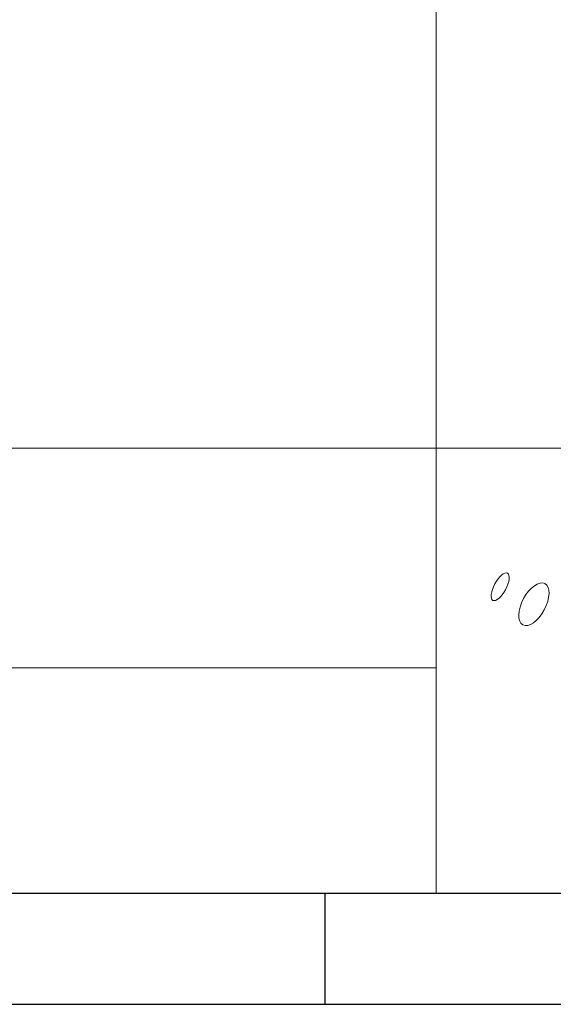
# Model space of a CAD drawing. Header units: millimetres. Extents: x 15 to 415, y 5 to 292.
# Tile 16 of 24: x 346 to 370, y 5 to 49. Entities that reach past the tile are written whole.
import ezdxf
from ezdxf.enums import TextEntityAlignment as Align

# ---------------------------------------------------------------- set-up
doc = ezdxf.new("R2010")
doc.units = ezdxf.units.MM
doc.layers.add('SLD-0', color=179, linetype='Continuous')
doc.styles.add('SLDTEXTSTYLE1', font='TXT', dxfattribs={"width": 0.75})

# ---------------------------------------------------------------- blocks, each defined once
blk = doc.blocks.new('CLIENT_TPL')
at = {"color": 7, "linetype": 'Continuous', "lineweight": 0}
for p, q in [((698.55, 147.016), (698.55, 27.016)), ((518.55, 67.016), (788.55, 67.016)), ((518.55, 47.268), (698.55, 47.268)), ((518.55, 27.016), (788.55, 27.016))]:
    blk.add_line(p, q, dxfattribs=at)
for centre, major_axis, ratio in [((704.304, 54.543), (0.655, 1.217), 0.395042), ((707.336, 52.977), (0.994, 1.85), 0.503322)]:
    blk.add_ellipse(centre, major_axis=major_axis, ratio=ratio, dxfattribs=at)
at = {"color": 7, "linetype": 'Continuous', "lineweight": 0, "style": 'SLDTEXTSTYLE1', "width": 0.75}
for tag, height, p in [('REF_ASM', 5.821, (716.307, 121.735)), ('ECHELLE', 6.35, (560.731, 52.26)), ('REVISION', 6.35, (651.894, 52.26)), ('FORMAT', 6.35, (561.113, 32.125)), ('FOLIO', 6.35, (647.779, 32.125))]:
    blk.add_attdef(tag, text='', height=height, dxfattribs=at).set_placement(p, align=Align.BOTTOM_LEFT)
at = {"color": 7, "linetype": 'Continuous', "lineweight": 0}
blk.add_attdef('DESIGNATION', (0, 0), '', height=1, dxfattribs=at)

msp = doc.modelspace()

# ---------------------------------------------------------------- linework, layer by layer
at = {"layer": 'SLD-0', "color": 179, "linetype": 'Continuous'}
for p, q in [((20.078844, 10.21478), (410.078844, 10.21478)), ((360.078844, 5.21478), (360.078844, 10.21478)), ((15.078844, 5.21478), (415.078844, 5.21478))]:
    msp.add_line(p, q, dxfattribs=at)

# ---------------------------------------------------------------- block references
at = {"color": 7, "linetype": 'Continuous', "xscale": 0.5, "yscale": 0.5, "zscale": 0.5}
msp.add_blockref('CLIENT_TPL', (15.803755, -3.293458), dxfattribs=at)

doc.saveas('drawing.dxf')
